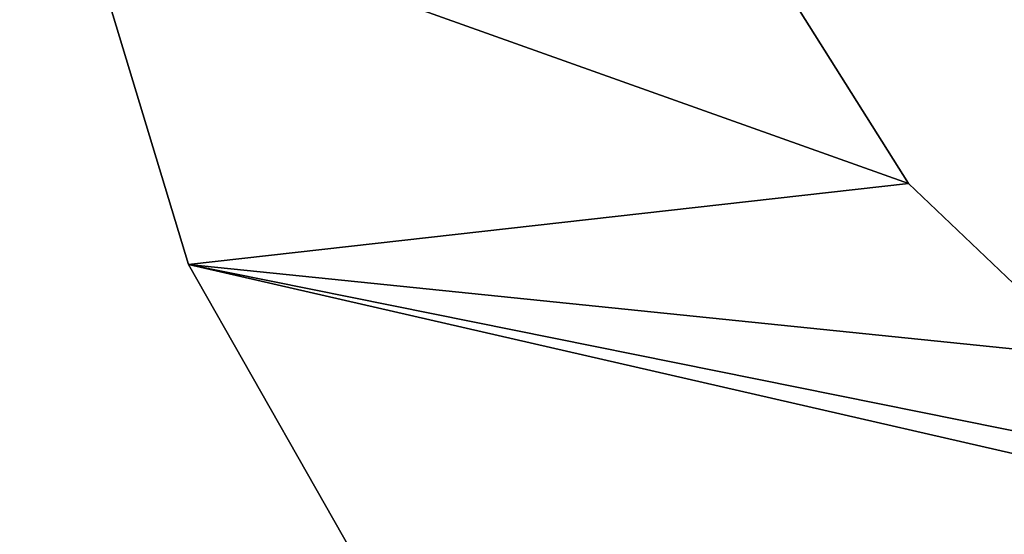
# Model space of a CAD drawing. Extents: x -5 to 2276, y 0 to 2500.
# Tile 118 of 256: x 839.37 to 846.72, y 506.42 to 510.26. Entities that reach past the tile are written whole.
import ezdxf

# ---------------------------------------------------------------- set-up
doc = ezdxf.new("R2010")
doc.units = 0
doc.header["$LTSCALE"] = 25.4
doc.layers.get('0').update_dxf_attribs({"linetype": 'CONTINUOUS'})
for name, color, linetype in [('IFCBUILDING', 32, 'CONTINUOUS'), ('IFCBUILDINGSTOREY', 34, 'CONTINUOUS'), ('IFCSITE', 32, 'CONTINUOUS'), ('IFCSLAB', 22, 'CONTINUOUS'), ('IFCWALL', 190, 'CONTINUOUS')]:
    doc.layers.add(name, color=color, linetype=linetype)

# ---------------------------------------------------------------- blocks, each defined once
blk = doc.blocks.new('GRUPUJ_1')
at = {"layer": 'IFCWALL'}
mesh = blk.add_polyface(dxfattribs=at)
corners = [(0, 0, 2300), (25, 25, 2300), (0, 2276.05, 2300), (175, 0, 2300), (25, 2251.05, 2300), (175, 25, 2300), (2500, 2151.05, 2300), (2475, 2251.05, 2300), (2475, 2151.05, 2300), (2500, 2276.05, 2300), (1245.07, 2251.05, 2300)]
mesh.append_faces([[corners[k] for k in face] for face in [(1, 3, 5), (6, 7, 8)]], dxfattribs={"vtx0": -1})
mesh.append_faces([[corners[k] for k in face] for face in [(0, 1, 2), (9, 7, 6)]], dxfattribs={"vtx0": -1, "vtx1": -1})
mesh.append_faces([[corners[k] for k in face] for face in [(1, 0, 3), (2, 1, 4), (4, 9, 2), (9, 4, 10), (9, 10, 7)]], dxfattribs={"vtx0": -1, "vtx2": -1})
mesh = blk.add_polyface(dxfattribs=at)
corners = [(2500, 0, 800), (175, 25, 800), (175, 0, 800), (2475, 25, 800), (2475, 2151.05, 800), (2500, 2151.05, 800)]
mesh.append_faces([[corners[k] for k in face] for face in [(0, 1, 2), (4, 0, 5)]], dxfattribs={"vtx0": -1})
mesh.append_faces([[corners[k] for k in face] for face in [(1, 0, 3), (3, 0, 4)]], dxfattribs={"vtx0": -1, "vtx1": -1})
blk = doc.blocks.new('GRUPUJ_7')
at = {"layer": 'IFCWALL'}
mesh = blk.add_polyface(dxfattribs=at)
corners = [(0, 0, 1500), (125, 100, 1500), (125, 2151.05, 1500), (150, 0, 1500), (150, 100, 1500), (2450, 2126.05, 1500), (2375, 2151.05, 1500), (2375, 2126.05, 1500), (0, 2226.05, 1500), (1220.07, 2226.05, 1500), (1220.07, 2151.05, 1500), (2450, 2226.05, 1500)]
mesh.append_faces([[corners[k] for k in face] for face in [(1, 3, 4), (5, 6, 7)]], dxfattribs={"vtx0": -1})
mesh.append_faces([[corners[k] for k in face] for face in [(8, 2, 9), (9, 6, 11), (11, 6, 5)]], dxfattribs={"vtx0": -1, "vtx1": -1})
mesh.append_faces([[corners[k] for k in face] for face in [(0, 1, 2), (1, 0, 3), (2, 8, 0), (9, 2, 10), (9, 10, 6)]], dxfattribs={"vtx0": -1, "vtx2": -1})
mesh = blk.add_polyface(dxfattribs=at)
corners = [(2450, 0), (150, 100), (150, 0), (2375, 100), (2375, 2126.05), (2450, 2126.05)]
mesh.append_faces([[corners[k] for k in face] for face in [(0, 1, 2), (4, 0, 5)]], dxfattribs={"vtx0": -1})
mesh.append_faces([[corners[k] for k in face] for face in [(1, 0, 3), (3, 0, 4)]], dxfattribs={"vtx0": -1, "vtx1": -1})
blk = doc.blocks.new('GRUPUJ_9')
at = {"layer": 'IFCWALL'}
mesh = blk.add_polyface(dxfattribs=at)
corners = [(0, 2051.05, 1500), (25, 2026.05, 1500), (1095.07, 2051.05, 1500), (0, 0, 1500), (25, 0, 1500), (2250, 2026.05, 1500), (2250, 2051.05, 1500)]
mesh.append_faces([[corners[k] for k in face] for face in [(1, 3, 4), (2, 5, 6)]], dxfattribs={"vtx0": -1})
mesh.append_faces([[corners[k] for k in face] for face in [(0, 1, 2)]], dxfattribs={"vtx0": -1, "vtx1": -1})
mesh.append_faces([[corners[k] for k in face] for face in [(1, 0, 3), (2, 1, 5)]], dxfattribs={"vtx0": -1, "vtx2": -1})
mesh = blk.add_polyface(dxfattribs=at)
corners = [(2250, 0), (25, 25), (25, 0), (2225, 25), (2225, 2026.05), (2250, 2026.05)]
mesh.append_faces([[corners[k] for k in face] for face in [(0, 1, 2), (4, 0, 5)]], dxfattribs={"vtx0": -1})
mesh.append_faces([[corners[k] for k in face] for face in [(1, 0, 3), (3, 0, 4)]], dxfattribs={"vtx0": -1, "vtx1": -1})
blk = doc.blocks.new('_CIANY')
at = {"layer": 'IFCWALL'}
for name, p in [('GRUPUJ_1', (0, 0)), ('GRUPUJ_7', (25, 25, 800)), ('GRUPUJ_9', (150, 125, 800))]:
    blk.add_blockref(name, p, dxfattribs=at)
mesh = blk.add_polyface(dxfattribs=at)
corners = [(0, 2276.05), (175, 2151.05), (175, 891.05), (1245.07, 2276.05), (175, 1251.05), (875, 2151.05), (1245.07, 2151.05), (1295.07, 2276.05), (1295.07, 2151.05), (2195.07, 2276.05), (1575, 2151.05), (2195.07, 2151.05), (2245.07, 2276.05), (2245.07, 2151.05), (2500, 2276.05), (2375, 2151.05), (2375, 651.05), (2375, 150), (0, 0), (175, 150), (2500, 0)]
mesh.append_faces([[corners[k] for k in face] for face in [(2, 1, 4)]], dxfattribs={"vtx0": -1})
mesh.append_faces([[corners[k] for k in face] for face in [(1, 3, 5), (5, 3, 6), (6, 7, 8), (8, 9, 10), (10, 9, 11), (11, 12, 13), (13, 14, 15), (15, 14, 16), (16, 14, 17), (18, 19, 20), (19, 0, 2), (20, 17, 14)]], dxfattribs={"vtx0": -1, "vtx1": -1})
mesh.append_faces([[corners[k] for k in face] for face in [(0, 1, 2)]], dxfattribs={"vtx0": -1, "vtx1": -1, "vtx2": -1})
mesh.append_faces([[corners[k] for k in face] for face in [(1, 0, 3), (6, 3, 7), (8, 7, 9), (11, 9, 12), (13, 12, 14), (19, 18, 0), (20, 19, 17)]], dxfattribs={"vtx0": -1, "vtx2": -1})
blk = doc.blocks.new('POD_OGA')
at = {"layer": 'IFCSLAB'}
mesh = blk.add_polyface(dxfattribs=at)
corners = [(1400, 2001.05), (1120.07, 1996.05), (1120.07, 2001.05), (0, 2001.05), (1400, 1101.05), (0, 1101.05), (1070.07, 1996.05), (1070.07, 2001.05)]
mesh.append_faces([[corners[k] for k in face] for face in [(0, 1, 2), (3, 4, 5), (6, 3, 7)]], dxfattribs={"vtx0": -1})
mesh.append_faces([[corners[k] for k in face] for face in [(4, 1, 0)]], dxfattribs={"vtx0": -1, "vtx1": -1})
mesh.append_faces([[corners[k] for k in face] for face in [(4, 3, 6)]], dxfattribs={"vtx0": -1, "vtx1": -1, "vtx2": -1})
mesh.append_faces([[corners[k] for k in face] for face in [(4, 6, 1)]], dxfattribs={"vtx0": -1, "vtx2": -1})
blk = doc.blocks.new('700-_MINIMALNA_D')
for p, q in [((505.226, 433.884), (505.226, 433.884, 2)), ((505.226, 433.884), (505.226, 433.884, 2)), ((507.251, 415.928), (507.251, 415.928, 2)), ((507.251, 415.928), (507.251, 415.928, 2))]:
    blk.add_line(p, q)
for points in [[(479.412, 404.136, 0), (483.637, 414.062, 0), (489.553, 422.452, 0), (496.852, 429.12, 0), (505.226, 433.884, 0), (514.676, 436.742, 0), (525.201, 437.694, 0), (535.76, 436.745, 0), (545.213, 433.896, 0), (553.56, 429.148, 0), (560.8, 422.501, 0), (566.651, 414.127, 0), (570.831, 404.197, 0)], [(479.412, 404.136, 2), (483.637, 414.062, 2), (489.553, 422.452, 2), (496.852, 429.12, 2), (505.226, 433.884, 2), (514.676, 436.742, 2), (525.201, 437.694, 2), (535.76, 436.745, 2), (545.213, 433.896, 2), (553.56, 429.148, 2), (560.8, 422.501, 2), (566.651, 414.127, 2), (570.831, 404.197, 2)], [(479.412, 404.136, 0), (483.637, 414.062, 0), (489.553, 422.452, 0), (496.852, 429.12, 0), (505.226, 433.884, 0), (514.676, 436.742, 0), (525.201, 437.694, 0), (535.76, 436.745, 0), (545.213, 433.896, 0), (553.56, 429.148, 0), (560.8, 422.501, 0), (566.651, 414.127, 0), (570.831, 404.197, 0)], [(479.412, 404.136, 2), (483.637, 414.062, 2), (489.553, 422.452, 2), (496.852, 429.12, 2), (505.226, 433.884, 2), (514.676, 436.742, 2), (525.201, 437.694, 2), (535.76, 436.745, 2), (545.213, 433.896, 2), (553.56, 429.148, 2), (560.8, 422.501, 2), (566.651, 414.127, 2), (570.831, 404.197, 2)], [(479.412, 404.136, 0), (483.637, 414.062, 0), (489.553, 422.452, 0), (496.852, 429.12, 0), (505.226, 433.884, 0), (514.676, 436.742, 0), (525.201, 437.694, 0), (535.76, 436.745, 0), (545.213, 433.896, 0), (553.56, 429.148, 0), (560.8, 422.501, 0), (566.651, 414.127, 0), (570.831, 404.197, 0)], [(479.412, 404.136, 2), (483.637, 414.062, 2), (489.553, 422.452, 2), (496.852, 429.12, 2), (505.226, 433.884, 2), (514.676, 436.742, 2), (525.201, 437.694, 2), (535.76, 436.745, 2), (545.213, 433.896, 2), (553.56, 429.148, 2), (560.8, 422.501, 2), (566.651, 414.127, 2), (570.831, 404.197, 2)], [(479.412, 404.136, 0), (483.637, 414.062, 0), (489.553, 422.452, 0), (496.852, 429.12, 0), (505.226, 433.884, 0), (514.676, 436.742, 0), (525.201, 437.694, 0), (535.76, 436.745, 0), (545.213, 433.896, 0), (553.56, 429.148, 0), (560.8, 422.501, 0), (566.651, 414.127, 0), (570.831, 404.197, 0)], [(479.412, 404.136, 2), (483.637, 414.062, 2), (489.553, 422.452, 2), (496.852, 429.12, 2), (505.226, 433.884, 2), (514.676, 436.742, 2), (525.201, 437.694, 2), (535.76, 436.745, 2), (545.213, 433.896, 2), (553.56, 429.148, 2), (560.8, 422.501, 2), (566.651, 414.127, 2), (570.831, 404.197, 2)], [(479.412, 404.136, 0), (483.637, 414.062, 0), (489.553, 422.452, 0), (496.852, 429.12, 0), (505.226, 433.884, 0), (514.676, 436.742, 0), (525.201, 437.694, 0), (535.76, 436.745, 0), (545.213, 433.896, 0), (553.56, 429.148, 0), (560.8, 422.501, 0), (566.651, 414.127, 0), (570.831, 404.197, 0)], [(479.412, 404.136, 2), (483.637, 414.062, 2), (489.553, 422.452, 2), (496.852, 429.12, 2), (505.226, 433.884, 2), (514.676, 436.742, 2), (525.201, 437.694, 2), (535.76, 436.745, 2), (545.213, 433.896, 2), (553.56, 429.148, 2), (560.8, 422.501, 2), (566.651, 414.127, 2), (570.831, 404.197, 2)], [(479.412, 404.136, 0), (483.637, 414.062, 0), (489.553, 422.452, 0), (496.852, 429.12, 0), (505.226, 433.884, 0), (514.676, 436.742, 0), (525.201, 437.694, 0), (535.76, 436.745, 0), (545.213, 433.896, 0), (553.56, 429.148, 0), (560.8, 422.501, 0), (566.651, 414.127, 0), (570.831, 404.197, 0)], [(479.412, 404.136, 2), (483.637, 414.062, 2), (489.553, 422.452, 2), (496.852, 429.12, 2), (505.226, 433.884, 2), (514.676, 436.742, 2), (525.201, 437.694, 2), (535.76, 436.745, 2), (545.213, 433.896, 2), (553.56, 429.148, 2), (560.8, 422.501, 2), (566.651, 414.127, 2), (570.831, 404.197, 2)], [(479.412, 404.136, 0), (483.637, 414.062, 0), (489.553, 422.452, 0), (496.852, 429.12, 0), (505.226, 433.884, 0), (514.676, 436.742, 0), (525.201, 437.694, 0), (535.76, 436.745, 0), (545.213, 433.896, 0), (553.56, 429.148, 0), (560.8, 422.501, 0), (566.651, 414.127, 0), (570.831, 404.197, 0)], [(479.412, 404.136, 2), (483.637, 414.062, 2), (489.553, 422.452, 2), (496.852, 429.12, 2), (505.226, 433.884, 2), (514.676, 436.742, 2), (525.201, 437.694, 2), (535.76, 436.745, 2), (545.213, 433.896, 2), (553.56, 429.148, 2), (560.8, 422.501, 2), (566.651, 414.127, 2), (570.831, 404.197, 2)], [(479.412, 404.136, 0), (483.637, 414.062, 0), (489.553, 422.452, 0), (496.852, 429.12, 0), (505.226, 433.884, 0), (514.676, 436.742, 0), (525.201, 437.694, 0), (535.76, 436.745, 0), (545.213, 433.896, 0), (553.56, 429.148, 0), (560.8, 422.501, 0), (566.651, 414.127, 0), (570.831, 404.197, 0)], [(479.412, 404.136, 2), (483.637, 414.062, 2), (489.553, 422.452, 2), (496.852, 429.12, 2), (505.226, 433.884, 2), (514.676, 436.742, 2), (525.201, 437.694, 2), (535.76, 436.745, 2), (545.213, 433.896, 2), (553.56, 429.148, 2), (560.8, 422.501, 2), (566.651, 414.127, 2), (570.831, 404.197, 2)], [(479.412, 404.136, 0), (483.637, 414.062, 0), (489.553, 422.452, 0), (496.852, 429.12, 0), (505.226, 433.884, 0), (514.676, 436.742, 0), (525.201, 437.694, 0), (535.76, 436.745, 0), (545.213, 433.896, 0), (553.56, 429.148, 0), (560.8, 422.501, 0), (566.651, 414.127, 0), (570.831, 404.197, 0)], [(479.412, 404.136, 2), (483.637, 414.062, 2), (489.553, 422.452, 2), (496.852, 429.12, 2), (505.226, 433.884, 2), (514.676, 436.742, 2), (525.201, 437.694, 2), (535.76, 436.745, 2), (545.213, 433.896, 2), (553.56, 429.148, 2), (560.8, 422.501, 2), (566.651, 414.127, 2), (570.831, 404.197, 2)], [(479.412, 404.136, 0), (483.637, 414.062, 0), (489.553, 422.452, 0), (496.852, 429.12, 0), (505.226, 433.884, 0), (514.676, 436.742, 0), (525.201, 437.694, 0), (535.76, 436.745, 0), (545.213, 433.896, 0), (553.56, 429.148, 0), (560.8, 422.501, 0), (566.651, 414.127, 0), (570.831, 404.197, 0)], [(479.412, 404.136, 2), (483.637, 414.062, 2), (489.553, 422.452, 2), (496.852, 429.12, 2), (505.226, 433.884, 2), (514.676, 436.742, 2), (525.201, 437.694, 2), (535.76, 436.745, 2), (545.213, 433.896, 2), (553.56, 429.148, 2), (560.8, 422.501, 2), (566.651, 414.127, 2), (570.831, 404.197, 2)], [(479.412, 404.136, 0), (483.637, 414.062, 0), (489.553, 422.452, 0), (496.852, 429.12, 0), (505.226, 433.884, 0), (514.676, 436.742, 0), (525.201, 437.694, 0), (535.76, 436.745, 0), (545.213, 433.896, 0), (553.56, 429.148, 0), (560.8, 422.501, 0), (566.651, 414.127, 0), (570.831, 404.197, 0)], [(479.412, 404.136, 2), (483.637, 414.062, 2), (489.553, 422.452, 2), (496.852, 429.12, 2), (505.226, 433.884, 2), (514.676, 436.742, 2), (525.201, 437.694, 2), (535.76, 436.745, 2), (545.213, 433.896, 2), (553.56, 429.148, 2), (560.8, 422.501, 2), (566.651, 414.127, 2), (570.831, 404.197, 2)], [(479.412, 404.136, 0), (483.637, 414.062, 0), (489.553, 422.452, 0), (496.852, 429.12, 0), (505.226, 433.884, 0), (514.676, 436.742, 0), (525.201, 437.694, 0), (535.76, 436.745, 0), (545.213, 433.896, 0), (553.56, 429.148, 0), (560.8, 422.501, 0), (566.651, 414.127, 0), (570.831, 404.197, 0)], [(479.412, 404.136, 2), (483.637, 414.062, 2), (489.553, 422.452, 2), (496.852, 429.12, 2), (505.226, 433.884, 2), (514.676, 436.742, 2), (525.201, 437.694, 2), (535.76, 436.745, 2), (545.213, 433.896, 2), (553.56, 429.148, 2), (560.8, 422.501, 2), (566.651, 414.127, 2), (570.831, 404.197, 2)], [(479.412, 404.136, 0), (483.637, 414.062, 0), (489.553, 422.452, 0), (496.852, 429.12, 0), (505.226, 433.884, 0), (514.676, 436.742, 0), (525.201, 437.694, 0), (535.76, 436.745, 0), (545.213, 433.896, 0), (553.56, 429.148, 0), (560.8, 422.501, 0), (566.651, 414.127, 0), (570.831, 404.197, 0)], [(479.412, 404.136, 2), (483.637, 414.062, 2), (489.553, 422.452, 2), (496.852, 429.12, 2), (505.226, 433.884, 2), (514.676, 436.742, 2), (525.201, 437.694, 2), (535.76, 436.745, 2), (545.213, 433.896, 2), (553.56, 429.148, 2), (560.8, 422.501, 2), (566.651, 414.127, 2), (570.831, 404.197, 2)], [(479.412, 404.136, 0), (483.637, 414.062, 0), (489.553, 422.452, 0), (496.852, 429.12, 0), (505.226, 433.884, 0), (514.676, 436.742, 0), (525.201, 437.694, 0), (535.76, 436.745, 0), (545.213, 433.896, 0), (553.56, 429.148, 0), (560.8, 422.501, 0), (566.651, 414.127, 0), (570.831, 404.197, 0)], [(479.412, 404.136, 2), (483.637, 414.062, 2), (489.553, 422.452, 2), (496.852, 429.12, 2), (505.226, 433.884, 2), (514.676, 436.742, 2), (525.201, 437.694, 2), (535.76, 436.745, 2), (545.213, 433.896, 2), (553.56, 429.148, 2), (560.8, 422.501, 2), (566.651, 414.127, 2), (570.831, 404.197, 2)], [(479.412, 404.136, 0), (483.637, 414.062, 0), (489.553, 422.452, 0), (496.852, 429.12, 0), (505.226, 433.884, 0), (514.676, 436.742, 0), (525.201, 437.694, 0), (535.76, 436.745, 0), (545.213, 433.896, 0), (553.56, 429.148, 0), (560.8, 422.501, 0), (566.651, 414.127, 0), (570.831, 404.197, 0)], [(479.412, 404.136, 2), (483.637, 414.062, 2), (489.553, 422.452, 2), (496.852, 429.12, 2), (505.226, 433.884, 2), (514.676, 436.742, 2), (525.201, 437.694, 2), (535.76, 436.745, 2), (545.213, 433.896, 2), (553.56, 429.148, 2), (560.8, 422.501, 2), (566.651, 414.127, 2), (570.831, 404.197, 2)], [(479.412, 404.136, 0), (483.637, 414.062, 0), (489.553, 422.452, 0), (496.852, 429.12, 0), (505.226, 433.884, 0), (514.676, 436.742, 0), (525.201, 437.694, 0), (535.76, 436.745, 0), (545.213, 433.896, 0), (553.56, 429.148, 0), (560.8, 422.501, 0), (566.651, 414.127, 0), (570.831, 404.197, 0)], [(479.412, 404.136, 2), (483.637, 414.062, 2), (489.553, 422.452, 2), (496.852, 429.12, 2), (505.226, 433.884, 2), (514.676, 436.742, 2), (525.201, 437.694, 2), (535.76, 436.745, 2), (545.213, 433.896, 2), (553.56, 429.148, 2), (560.8, 422.501, 2), (566.651, 414.127, 2), (570.831, 404.197, 2)], [(479.412, 404.136, 0), (483.637, 414.062, 0), (489.553, 422.452, 0), (496.852, 429.12, 0), (505.226, 433.884, 0), (514.676, 436.742, 0), (525.201, 437.694, 0), (535.76, 436.745, 0), (545.213, 433.896, 0), (553.56, 429.148, 0), (560.8, 422.501, 0), (566.651, 414.127, 0), (570.831, 404.197, 0)], [(479.412, 404.136, 2), (483.637, 414.062, 2), (489.553, 422.452, 2), (496.852, 429.12, 2), (505.226, 433.884, 2), (514.676, 436.742, 2), (525.201, 437.694, 2), (535.76, 436.745, 2), (545.213, 433.896, 2), (553.56, 429.148, 2), (560.8, 422.501, 2), (566.651, 414.127, 2), (570.831, 404.197, 2)], [(479.412, 404.136, 0), (483.637, 414.062, 0), (489.553, 422.452, 0), (496.852, 429.12, 0), (505.226, 433.884, 0), (514.676, 436.742, 0), (525.201, 437.694, 0), (535.76, 436.745, 0), (545.213, 433.896, 0), (553.56, 429.148, 0), (560.8, 422.501, 0), (566.651, 414.127, 0), (570.831, 404.197, 0)], [(479.412, 404.136, 2), (483.637, 414.062, 2), (489.553, 422.452, 2), (496.852, 429.12, 2), (505.226, 433.884, 2), (514.676, 436.742, 2), (525.201, 437.694, 2), (535.76, 436.745, 2), (545.213, 433.896, 2), (553.56, 429.148, 2), (560.8, 422.501, 2), (566.651, 414.127, 2), (570.831, 404.197, 2)], [(479.412, 404.136, 0), (483.637, 414.062, 0), (489.553, 422.452, 0), (496.852, 429.12, 0), (505.226, 433.884, 0), (514.676, 436.742, 0), (525.201, 437.694, 0), (535.76, 436.745, 0), (545.213, 433.896, 0), (553.56, 429.148, 0), (560.8, 422.501, 0), (566.651, 414.127, 0), (570.831, 404.197, 0)], [(479.412, 404.136, 2), (483.637, 414.062, 2), (489.553, 422.452, 2), (496.852, 429.12, 2), (505.226, 433.884, 2), (514.676, 436.742, 2), (525.201, 437.694, 2), (535.76, 436.745, 2), (545.213, 433.896, 2), (553.56, 429.148, 2), (560.8, 422.501, 2), (566.651, 414.127, 2), (570.831, 404.197, 2)], [(479.412, 404.136, 0), (483.637, 414.062, 0), (489.553, 422.452, 0), (496.852, 429.12, 0), (505.226, 433.884, 0), (514.676, 436.742, 0), (525.201, 437.694, 0), (535.76, 436.745, 0), (545.213, 433.896, 0), (553.56, 429.148, 0), (560.8, 422.501, 0), (566.651, 414.127, 0), (570.831, 404.197, 0)], [(479.412, 404.136, 2), (483.637, 414.062, 2), (489.553, 422.452, 2), (496.852, 429.12, 2), (505.226, 433.884, 2), (514.676, 436.742, 2), (525.201, 437.694, 2), (535.76, 436.745, 2), (545.213, 433.896, 2), (553.56, 429.148, 2), (560.8, 422.501, 2), (566.651, 414.127, 2), (570.831, 404.197, 2)], [(479.412, 404.136, 0), (483.637, 414.062, 0), (489.553, 422.452, 0), (496.852, 429.12, 0), (505.226, 433.884, 0), (514.676, 436.742, 0), (525.201, 437.694, 0), (535.76, 436.745, 0), (545.213, 433.896, 0), (553.56, 429.148, 0), (560.8, 422.501, 0), (566.651, 414.127, 0), (570.831, 404.197, 0)], [(479.412, 404.136, 2), (483.637, 414.062, 2), (489.553, 422.452, 2), (496.852, 429.12, 2), (505.226, 433.884, 2), (514.676, 436.742, 2), (525.201, 437.694, 2), (535.76, 436.745, 2), (545.213, 433.896, 2), (553.56, 429.148, 2), (560.8, 422.501, 2), (566.651, 414.127, 2), (570.831, 404.197, 2)], [(479.412, 404.136, 0), (483.637, 414.062, 0), (489.553, 422.452, 0), (496.852, 429.12, 0), (505.226, 433.884, 0), (514.676, 436.742, 0), (525.201, 437.694, 0), (535.76, 436.745, 0), (545.213, 433.896, 0), (553.56, 429.148, 0), (560.8, 422.501, 0), (566.651, 414.127, 0), (570.831, 404.197, 0)], [(479.412, 404.136, 2), (483.637, 414.062, 2), (489.553, 422.452, 2), (496.852, 429.12, 2), (505.226, 433.884, 2), (514.676, 436.742, 2), (525.201, 437.694, 2), (535.76, 436.745, 2), (545.213, 433.896, 2), (553.56, 429.148, 2), (560.8, 422.501, 2), (566.651, 414.127, 2), (570.831, 404.197, 2)], [(479.412, 404.136, 0), (483.637, 414.062, 0), (489.553, 422.452, 0), (496.852, 429.12, 0), (505.226, 433.884, 0), (514.676, 436.742, 0), (525.201, 437.694, 0), (535.76, 436.745, 0), (545.213, 433.896, 0), (553.56, 429.148, 0), (560.8, 422.501, 0), (566.651, 414.127, 0), (570.831, 404.197, 0)], [(479.412, 404.136, 2), (483.637, 414.062, 2), (489.553, 422.452, 2), (496.852, 429.12, 2), (505.226, 433.884, 2), (514.676, 436.742, 2), (525.201, 437.694, 2), (535.76, 436.745, 2), (545.213, 433.896, 2), (553.56, 429.148, 2), (560.8, 422.501, 2), (566.651, 414.127, 2), (570.831, 404.197, 2)], [(479.412, 404.136, 0), (483.637, 414.062, 0), (489.553, 422.452, 0), (496.852, 429.12, 0), (505.226, 433.884, 0), (514.676, 436.742, 0), (525.201, 437.694, 0), (535.76, 436.745, 0), (545.213, 433.896, 0), (553.56, 429.148, 0), (560.8, 422.501, 0), (566.651, 414.127, 0), (570.831, 404.197, 0)], [(479.412, 404.136, 2), (483.637, 414.062, 2), (489.553, 422.452, 2), (496.852, 429.12, 2), (505.226, 433.884, 2), (514.676, 436.742, 2), (525.201, 437.694, 2), (535.76, 436.745, 2), (545.213, 433.896, 2), (553.56, 429.148, 2), (560.8, 422.501, 2), (566.651, 414.127, 2), (570.831, 404.197, 2)], [(479.412, 404.136, 0), (483.637, 414.062, 0), (489.553, 422.452, 0), (496.852, 429.12, 0), (505.226, 433.884, 0), (514.676, 436.742, 0), (525.201, 437.694, 0), (535.76, 436.745, 0), (545.213, 433.896, 0), (553.56, 429.148, 0), (560.8, 422.501, 0), (566.651, 414.127, 0), (570.831, 404.197, 0)], [(479.412, 404.136, 2), (483.637, 414.062, 2), (489.553, 422.452, 2), (496.852, 429.12, 2), (505.226, 433.884, 2), (514.676, 436.742, 2), (525.201, 437.694, 2), (535.76, 436.745, 2), (545.213, 433.896, 2), (553.56, 429.148, 2), (560.8, 422.501, 2), (566.651, 414.127, 2), (570.831, 404.197, 2)], [(479.412, 404.136, 0), (483.637, 414.062, 0), (489.553, 422.452, 0), (496.852, 429.12, 0), (505.226, 433.884, 0), (514.676, 436.742, 0), (525.201, 437.694, 0), (535.76, 436.745, 0), (545.213, 433.896, 0), (553.56, 429.148, 0), (560.8, 422.501, 0), (566.651, 414.127, 0), (570.831, 404.197, 0)], [(479.412, 404.136, 2), (483.637, 414.062, 2), (489.553, 422.452, 2), (496.852, 429.12, 2), (505.226, 433.884, 2), (514.676, 436.742, 2), (525.201, 437.694, 2), (535.76, 436.745, 2), (545.213, 433.896, 2), (553.56, 429.148, 2), (560.8, 422.501, 2), (566.651, 414.127, 2), (570.831, 404.197, 2)], [(479.412, 404.136, 0), (483.637, 414.062, 0), (489.553, 422.452, 0), (496.852, 429.12, 0), (505.226, 433.884, 0), (514.676, 436.742, 0), (525.201, 437.694, 0), (535.76, 436.745, 0), (545.213, 433.896, 0), (553.56, 429.148, 0), (560.8, 422.501, 0), (566.651, 414.127, 0), (570.831, 404.197, 0)], [(479.412, 404.136, 2), (483.637, 414.062, 2), (489.553, 422.452, 2), (496.852, 429.12, 2), (505.226, 433.884, 2), (514.676, 436.742, 2), (525.201, 437.694, 2), (535.76, 436.745, 2), (545.213, 433.896, 2), (553.56, 429.148, 2), (560.8, 422.501, 2), (566.651, 414.127, 2), (570.831, 404.197, 2)], [(479.412, 404.136, 0), (483.637, 414.062, 0), (489.553, 422.452, 0), (496.852, 429.12, 0), (505.226, 433.884, 0), (514.676, 436.742, 0), (525.201, 437.694, 0), (535.76, 436.745, 0), (545.213, 433.896, 0), (553.56, 429.148, 0), (560.8, 422.501, 0), (566.651, 414.127, 0), (570.831, 404.197, 0)], [(479.412, 404.136, 2), (483.637, 414.062, 2), (489.553, 422.452, 2), (496.852, 429.12, 2), (505.226, 433.884, 2), (514.676, 436.742, 2), (525.201, 437.694, 2), (535.76, 436.745, 2), (545.213, 433.896, 2), (553.56, 429.148, 2), (560.8, 422.501, 2), (566.651, 414.127, 2), (570.831, 404.197, 2)], [(479.412, 404.136, 0), (483.637, 414.062, 0), (489.553, 422.452, 0), (496.852, 429.12, 0), (505.226, 433.884, 0), (514.676, 436.742, 0), (525.201, 437.694, 0), (535.76, 436.745, 0), (545.213, 433.896, 0), (553.56, 429.148, 0), (560.8, 422.501, 0), (566.651, 414.127, 0), (570.831, 404.197, 0)], [(479.412, 404.136, 2), (483.637, 414.062, 2), (489.553, 422.452, 2), (496.852, 429.12, 2), (505.226, 433.884, 2), (514.676, 436.742, 2), (525.201, 437.694, 2), (535.76, 436.745, 2), (545.213, 433.896, 2), (553.56, 429.148, 2), (560.8, 422.501, 2), (566.651, 414.127, 2), (570.831, 404.197, 2)], [(479.412, 404.136, 0), (483.637, 414.062, 0), (489.553, 422.452, 0), (496.852, 429.12, 0), (505.226, 433.884, 0), (514.676, 436.742, 0), (525.201, 437.694, 0), (535.76, 436.745, 0), (545.213, 433.896, 0), (553.56, 429.148, 0), (560.8, 422.501, 0), (566.651, 414.127, 0), (570.831, 404.197, 0)], [(479.412, 404.136, 2), (483.637, 414.062, 2), (489.553, 422.452, 2), (496.852, 429.12, 2), (505.226, 433.884, 2), (514.676, 436.742, 2), (525.201, 437.694, 2), (535.76, 436.745, 2), (545.213, 433.896, 2), (553.56, 429.148, 2), (560.8, 422.501, 2), (566.651, 414.127, 2), (570.831, 404.197, 2)], [(479.412, 404.136, 0), (483.637, 414.062, 0), (489.553, 422.452, 0), (496.852, 429.12, 0), (505.226, 433.884, 0), (514.676, 436.742, 0), (525.201, 437.694, 0), (535.76, 436.745, 0), (545.213, 433.896, 0), (553.56, 429.148, 0), (560.8, 422.501, 0), (566.651, 414.127, 0), (570.831, 404.197, 0)], [(479.412, 404.136, 2), (483.637, 414.062, 2), (489.553, 422.452, 2), (496.852, 429.12, 2), (505.226, 433.884, 2), (514.676, 436.742, 2), (525.201, 437.694, 2), (535.76, 436.745, 2), (545.213, 433.896, 2), (553.56, 429.148, 2), (560.8, 422.501, 2), (566.651, 414.127, 2), (570.831, 404.197, 2)], [(479.412, 404.136, 0), (483.637, 414.062, 0), (489.553, 422.452, 0), (496.852, 429.12, 0), (505.226, 433.884, 0), (514.676, 436.742, 0), (525.201, 437.694, 0), (535.76, 436.745, 0), (545.213, 433.896, 0), (553.56, 429.148, 0), (560.8, 422.501, 0), (566.651, 414.127, 0), (570.831, 404.197, 0)], [(479.412, 404.136, 2), (483.637, 414.062, 2), (489.553, 422.452, 2), (496.852, 429.12, 2), (505.226, 433.884, 2), (514.676, 436.742, 2), (525.201, 437.694, 2), (535.76, 436.745, 2), (545.213, 433.896, 2), (553.56, 429.148, 2), (560.8, 422.501, 2), (566.651, 414.127, 2), (570.831, 404.197, 2)], [(479.412, 404.136, 0), (483.637, 414.062, 0), (489.553, 422.452, 0), (496.852, 429.12, 0), (505.226, 433.884, 0), (514.676, 436.742, 0), (525.201, 437.694, 0), (535.76, 436.745, 0), (545.213, 433.896, 0), (553.56, 429.148, 0), (560.8, 422.501, 0), (566.651, 414.127, 0), (570.831, 404.197, 0)], [(479.412, 404.136, 2), (483.637, 414.062, 2), (489.553, 422.452, 2), (496.852, 429.12, 2), (505.226, 433.884, 2), (514.676, 436.742, 2), (525.201, 437.694, 2), (535.76, 436.745, 2), (545.213, 433.896, 2), (553.56, 429.148, 2), (560.8, 422.501, 2), (566.651, 414.127, 2), (570.831, 404.197, 2)], [(547.328, 411.389, 0), (543.031, 415.928, 0), (537.912, 419.17, 0), (531.968, 421.115, 0), (525.201, 421.763, 0), (518.388, 421.115, 0), (512.405, 419.17, 0), (507.251, 415.928, 0), (502.927, 411.389, 0)], [(547.328, 411.389, 2), (543.031, 415.928, 2), (537.912, 419.17, 2), (531.968, 421.115, 2), (525.201, 421.763, 2), (518.388, 421.115, 2), (512.405, 419.17, 2), (507.251, 415.928, 2), (502.927, 411.389, 2)], [(547.328, 411.389, 0), (543.031, 415.928, 0), (537.912, 419.17, 0), (531.968, 421.115, 0), (525.201, 421.763, 0), (518.388, 421.115, 0), (512.405, 419.17, 0), (507.251, 415.928, 0), (502.927, 411.389, 0)], [(547.328, 411.389, 2), (543.031, 415.928, 2), (537.912, 419.17, 2), (531.968, 421.115, 2), (525.201, 421.763, 2), (518.388, 421.115, 2), (512.405, 419.17, 2), (507.251, 415.928, 2), (502.927, 411.389, 2)], [(547.328, 411.389, 0), (543.031, 415.928, 0), (537.912, 419.17, 0), (531.968, 421.115, 0), (525.201, 421.763, 0), (518.388, 421.115, 0), (512.405, 419.17, 0), (507.251, 415.928, 0), (502.927, 411.389, 0)], [(547.328, 411.389, 2), (543.031, 415.928, 2), (537.912, 419.17, 2), (531.968, 421.115, 2), (525.201, 421.763, 2), (518.388, 421.115, 2), (512.405, 419.17, 2), (507.251, 415.928, 2), (502.927, 411.389, 2)], [(547.328, 411.389, 0), (543.031, 415.928, 0), (537.912, 419.17, 0), (531.968, 421.115, 0), (525.201, 421.763, 0), (518.388, 421.115, 0), (512.405, 419.17, 0), (507.251, 415.928, 0), (502.927, 411.389, 0)], [(547.328, 411.389, 2), (543.031, 415.928, 2), (537.912, 419.17, 2), (531.968, 421.115, 2), (525.201, 421.763, 2), (518.388, 421.115, 2), (512.405, 419.17, 2), (507.251, 415.928, 2), (502.927, 411.389, 2)], [(547.328, 411.389, 0), (543.031, 415.928, 0), (537.912, 419.17, 0), (531.968, 421.115, 0), (525.201, 421.763, 0), (518.388, 421.115, 0), (512.405, 419.17, 0), (507.251, 415.928, 0), (502.927, 411.389, 0)], [(547.328, 411.389, 2), (543.031, 415.928, 2), (537.912, 419.17, 2), (531.968, 421.115, 2), (525.201, 421.763, 2), (518.388, 421.115, 2), (512.405, 419.17, 2), (507.251, 415.928, 2), (502.927, 411.389, 2)], [(547.328, 411.389, 0), (543.031, 415.928, 0), (537.912, 419.17, 0), (531.968, 421.115, 0), (525.201, 421.763, 0), (518.388, 421.115, 0), (512.405, 419.17, 0), (507.251, 415.928, 0), (502.927, 411.389, 0)], [(547.328, 411.389, 2), (543.031, 415.928, 2), (537.912, 419.17, 2), (531.968, 421.115, 2), (525.201, 421.763, 2), (518.388, 421.115, 2), (512.405, 419.17, 2), (507.251, 415.928, 2), (502.927, 411.389, 2)], [(547.328, 411.389, 0), (543.031, 415.928, 0), (537.912, 419.17, 0), (531.968, 421.115, 0), (525.201, 421.763, 0), (518.388, 421.115, 0), (512.405, 419.17, 0), (507.251, 415.928, 0), (502.927, 411.389, 0)], [(547.328, 411.389, 2), (543.031, 415.928, 2), (537.912, 419.17, 2), (531.968, 421.115, 2), (525.201, 421.763, 2), (518.388, 421.115, 2), (512.405, 419.17, 2), (507.251, 415.928, 2), (502.927, 411.389, 2)], [(547.328, 411.389, 0), (543.031, 415.928, 0), (537.912, 419.17, 0), (531.968, 421.115, 0), (525.201, 421.763, 0), (518.388, 421.115, 0), (512.405, 419.17, 0), (507.251, 415.928, 0), (502.927, 411.389, 0)], [(547.328, 411.389, 2), (543.031, 415.928, 2), (537.912, 419.17, 2), (531.968, 421.115, 2), (525.201, 421.763, 2), (518.388, 421.115, 2), (512.405, 419.17, 2), (507.251, 415.928, 2), (502.927, 411.389, 2)], [(547.328, 411.389, 0), (543.031, 415.928, 0), (537.912, 419.17, 0), (531.968, 421.115, 0), (525.201, 421.763, 0), (518.388, 421.115, 0), (512.405, 419.17, 0), (507.251, 415.928, 0), (502.927, 411.389, 0)], [(547.328, 411.389, 2), (543.031, 415.928, 2), (537.912, 419.17, 2), (531.968, 421.115, 2), (525.201, 421.763, 2), (518.388, 421.115, 2), (512.405, 419.17, 2), (507.251, 415.928, 2), (502.927, 411.389, 2)], [(547.328, 411.389, 0), (543.031, 415.928, 0), (537.912, 419.17, 0), (531.968, 421.115, 0), (525.201, 421.763, 0), (518.388, 421.115, 0), (512.405, 419.17, 0), (507.251, 415.928, 0), (502.927, 411.389, 0)], [(547.328, 411.389, 2), (543.031, 415.928, 2), (537.912, 419.17, 2), (531.968, 421.115, 2), (525.201, 421.763, 2), (518.388, 421.115, 2), (512.405, 419.17, 2), (507.251, 415.928, 2), (502.927, 411.389, 2)], [(547.328, 411.389, 0), (543.031, 415.928, 0), (537.912, 419.17, 0), (531.968, 421.115, 0), (525.201, 421.763, 0), (518.388, 421.115, 0), (512.405, 419.17, 0), (507.251, 415.928, 0), (502.927, 411.389, 0)], [(547.328, 411.389, 2), (543.031, 415.928, 2), (537.912, 419.17, 2), (531.968, 421.115, 2), (525.201, 421.763, 2), (518.388, 421.115, 2), (512.405, 419.17, 2), (507.251, 415.928, 2), (502.927, 411.389, 2)], [(547.328, 411.389, 0), (543.031, 415.928, 0), (537.912, 419.17, 0), (531.968, 421.115, 0), (525.201, 421.763, 0), (518.388, 421.115, 0), (512.405, 419.17, 0), (507.251, 415.928, 0), (502.927, 411.389, 0)], [(547.328, 411.389, 2), (543.031, 415.928, 2), (537.912, 419.17, 2), (531.968, 421.115, 2), (525.201, 421.763, 2), (518.388, 421.115, 2), (512.405, 419.17, 2), (507.251, 415.928, 2), (502.927, 411.389, 2)], [(547.328, 411.389, 0), (543.031, 415.928, 0), (537.912, 419.17, 0), (531.968, 421.115, 0), (525.201, 421.763, 0), (518.388, 421.115, 0), (512.405, 419.17, 0), (507.251, 415.928, 0), (502.927, 411.389, 0)], [(547.328, 411.389, 2), (543.031, 415.928, 2), (537.912, 419.17, 2), (531.968, 421.115, 2), (525.201, 421.763, 2), (518.388, 421.115, 2), (512.405, 419.17, 2), (507.251, 415.928, 2), (502.927, 411.389, 2)], [(547.328, 411.389, 0), (543.031, 415.928, 0), (537.912, 419.17, 0), (531.968, 421.115, 0), (525.201, 421.763, 0), (518.388, 421.115, 0), (512.405, 419.17, 0), (507.251, 415.928, 0), (502.927, 411.389, 0)], [(547.328, 411.389, 2), (543.031, 415.928, 2), (537.912, 419.17, 2), (531.968, 421.115, 2), (525.201, 421.763, 2), (518.388, 421.115, 2), (512.405, 419.17, 2), (507.251, 415.928, 2), (502.927, 411.389, 2)], [(547.328, 411.389, 0), (543.031, 415.928, 0), (537.912, 419.17, 0), (531.968, 421.115, 0), (525.201, 421.763, 0), (518.388, 421.115, 0), (512.405, 419.17, 0), (507.251, 415.928, 0), (502.927, 411.389, 0)], [(547.328, 411.389, 2), (543.031, 415.928, 2), (537.912, 419.17, 2), (531.968, 421.115, 2), (525.201, 421.763, 2), (518.388, 421.115, 2), (512.405, 419.17, 2), (507.251, 415.928, 2), (502.927, 411.389, 2)], [(547.328, 411.389, 0), (543.031, 415.928, 0), (537.912, 419.17, 0), (531.968, 421.115, 0), (525.201, 421.763, 0), (518.388, 421.115, 0), (512.405, 419.17, 0), (507.251, 415.928, 0), (502.927, 411.389, 0)], [(547.328, 411.389, 2), (543.031, 415.928, 2), (537.912, 419.17, 2), (531.968, 421.115, 2), (525.201, 421.763, 2), (518.388, 421.115, 2), (512.405, 419.17, 2), (507.251, 415.928, 2), (502.927, 411.389, 2)], [(547.328, 411.389, 0), (543.031, 415.928, 0), (537.912, 419.17, 0), (531.968, 421.115, 0), (525.201, 421.763, 0), (518.388, 421.115, 0), (512.405, 419.17, 0), (507.251, 415.928, 0), (502.927, 411.389, 0)], [(547.328, 411.389, 2), (543.031, 415.928, 2), (537.912, 419.17, 2), (531.968, 421.115, 2), (525.201, 421.763, 2), (518.388, 421.115, 2), (512.405, 419.17, 2), (507.251, 415.928, 2), (502.927, 411.389, 2)], [(547.328, 411.389, 0), (543.031, 415.928, 0), (537.912, 419.17, 0), (531.968, 421.115, 0), (525.201, 421.763, 0), (518.388, 421.115, 0), (512.405, 419.17, 0), (507.251, 415.928, 0), (502.927, 411.389, 0)], [(547.328, 411.389, 2), (543.031, 415.928, 2), (537.912, 419.17, 2), (531.968, 421.115, 2), (525.201, 421.763, 2), (518.388, 421.115, 2), (512.405, 419.17, 2), (507.251, 415.928, 2), (502.927, 411.389, 2)], [(547.328, 411.389, 0), (543.031, 415.928, 0), (537.912, 419.17, 0), (531.968, 421.115, 0), (525.201, 421.763, 0), (518.388, 421.115, 0), (512.405, 419.17, 0), (507.251, 415.928, 0), (502.927, 411.389, 0)], [(547.328, 411.389, 2), (543.031, 415.928, 2), (537.912, 419.17, 2), (531.968, 421.115, 2), (525.201, 421.763, 2), (518.388, 421.115, 2), (512.405, 419.17, 2), (507.251, 415.928, 2), (502.927, 411.389, 2)], [(547.328, 411.389, 0), (543.031, 415.928, 0), (537.912, 419.17, 0), (531.968, 421.115, 0), (525.201, 421.763, 0), (518.388, 421.115, 0), (512.405, 419.17, 0), (507.251, 415.928, 0), (502.927, 411.389, 0)], [(547.328, 411.389, 2), (543.031, 415.928, 2), (537.912, 419.17, 2), (531.968, 421.115, 2), (525.201, 421.763, 2), (518.388, 421.115, 2), (512.405, 419.17, 2), (507.251, 415.928, 2), (502.927, 411.389, 2)], [(547.328, 411.389, 0), (543.031, 415.928, 0), (537.912, 419.17, 0), (531.968, 421.115, 0), (525.201, 421.763, 0), (518.388, 421.115, 0), (512.405, 419.17, 0), (507.251, 415.928, 0), (502.927, 411.389, 0)], [(547.328, 411.389, 2), (543.031, 415.928, 2), (537.912, 419.17, 2), (531.968, 421.115, 2), (525.201, 421.763, 2), (518.388, 421.115, 2), (512.405, 419.17, 2), (507.251, 415.928, 2), (502.927, 411.389, 2)], [(547.328, 411.389, 0), (543.031, 415.928, 0), (537.912, 419.17, 0), (531.968, 421.115, 0), (525.201, 421.763, 0), (518.388, 421.115, 0), (512.405, 419.17, 0), (507.251, 415.928, 0), (502.927, 411.389, 0)], [(547.328, 411.389, 2), (543.031, 415.928, 2), (537.912, 419.17, 2), (531.968, 421.115, 2), (525.201, 421.763, 2), (518.388, 421.115, 2), (512.405, 419.17, 2), (507.251, 415.928, 2), (502.927, 411.389, 2)], [(547.328, 411.389, 0), (543.031, 415.928, 0), (537.912, 419.17, 0), (531.968, 421.115, 0), (525.201, 421.763, 0), (518.388, 421.115, 0), (512.405, 419.17, 0), (507.251, 415.928, 0), (502.927, 411.389, 0)], [(547.328, 411.389, 2), (543.031, 415.928, 2), (537.912, 419.17, 2), (531.968, 421.115, 2), (525.201, 421.763, 2), (518.388, 421.115, 2), (512.405, 419.17, 2), (507.251, 415.928, 2), (502.927, 411.389, 2)], [(547.328, 411.389, 0), (543.031, 415.928, 0), (537.912, 419.17, 0), (531.968, 421.115, 0), (525.201, 421.763, 0), (518.388, 421.115, 0), (512.405, 419.17, 0), (507.251, 415.928, 0), (502.927, 411.389, 0)], [(547.328, 411.389, 2), (543.031, 415.928, 2), (537.912, 419.17, 2), (531.968, 421.115, 2), (525.201, 421.763, 2), (518.388, 421.115, 2), (512.405, 419.17, 2), (507.251, 415.928, 2), (502.927, 411.389, 2)], [(547.328, 411.389, 0), (543.031, 415.928, 0), (537.912, 419.17, 0), (531.968, 421.115, 0), (525.201, 421.763, 0), (518.388, 421.115, 0), (512.405, 419.17, 0), (507.251, 415.928, 0), (502.927, 411.389, 0)], [(547.328, 411.389, 2), (543.031, 415.928, 2), (537.912, 419.17, 2), (531.968, 421.115, 2), (525.201, 421.763, 2), (518.388, 421.115, 2), (512.405, 419.17, 2), (507.251, 415.928, 2), (502.927, 411.389, 2)], [(547.328, 411.389, 0), (543.031, 415.928, 0), (537.912, 419.17, 0), (531.968, 421.115, 0), (525.201, 421.763, 0), (518.388, 421.115, 0), (512.405, 419.17, 0), (507.251, 415.928, 0), (502.927, 411.389, 0)], [(547.328, 411.389, 2), (543.031, 415.928, 2), (537.912, 419.17, 2), (531.968, 421.115, 2), (525.201, 421.763, 2), (518.388, 421.115, 2), (512.405, 419.17, 2), (507.251, 415.928, 2), (502.927, 411.389, 2)], [(547.328, 411.389, 0), (543.031, 415.928, 0), (537.912, 419.17, 0), (531.968, 421.115, 0), (525.201, 421.763, 0), (518.388, 421.115, 0), (512.405, 419.17, 0), (507.251, 415.928, 0), (502.927, 411.389, 0)], [(547.328, 411.389, 2), (543.031, 415.928, 2), (537.912, 419.17, 2), (531.968, 421.115, 2), (525.201, 421.763, 2), (518.388, 421.115, 2), (512.405, 419.17, 2), (507.251, 415.928, 2), (502.927, 411.389, 2)], [(547.328, 411.389, 0), (543.031, 415.928, 0), (537.912, 419.17, 0), (531.968, 421.115, 0), (525.201, 421.763, 0), (518.388, 421.115, 0), (512.405, 419.17, 0), (507.251, 415.928, 0), (502.927, 411.389, 0)], [(547.328, 411.389, 2), (543.031, 415.928, 2), (537.912, 419.17, 2), (531.968, 421.115, 2), (525.201, 421.763, 2), (518.388, 421.115, 2), (512.405, 419.17, 2), (507.251, 415.928, 2), (502.927, 411.389, 2)], [(547.328, 411.389, 0), (543.031, 415.928, 0), (537.912, 419.17, 0), (531.968, 421.115, 0), (525.201, 421.763, 0), (518.388, 421.115, 0), (512.405, 419.17, 0), (507.251, 415.928, 0), (502.927, 411.389, 0)], [(547.328, 411.389, 2), (543.031, 415.928, 2), (537.912, 419.17, 2), (531.968, 421.115, 2), (525.201, 421.763, 2), (518.388, 421.115, 2), (512.405, 419.17, 2), (507.251, 415.928, 2), (502.927, 411.389, 2)]]:
    blk.add_polyline3d(points)
mesh = blk.add_polyface()
corners = [(496.852, 429.12), (495.109, 379.674), (489.553, 422.452), (497.064, 398.273), (505.226, 433.884), (499.507, 405.516), (502.927, 411.389), (507.251, 415.928), (514.676, 436.742), (512.405, 419.17), (518.388, 421.115), (525.201, 437.694), (525.201, 421.763), (535.76, 436.745), (531.968, 421.115), (537.912, 419.17), (545.213, 433.896), (543.031, 415.928), (547.328, 411.389), (553.56, 429.148), (550.726, 405.516), (553.154, 398.273), (555.096, 379.674), (560.8, 422.501), (476.876, 392.673), (476.852, 366.997), (476.031, 379.674), (479.313, 355.716), (479.412, 404.136), (483.416, 345.83), (483.637, 414.062), (489.16, 337.339), (496.335, 330.52), (497.064, 361.518), (504.734, 325.649), (499.507, 354.312), (502.927, 348.353), (507.251, 343.685), (514.356, 322.726), (512.405, 340.35), (518.388, 338.35), (525.201, 321.752), (525.201, 337.683), (531.928, 338.338), (535.76, 322.695), (537.85, 340.301), (545.213, 325.526), (542.967, 343.574), (547.278, 348.156), (553.56, 330.243), (550.699, 354.053), (553.142, 361.272), (560.8, 336.847), (566.651, 414.127), (566.651, 345.184), (570.831, 404.197), (570.831, 355.101), (573.338, 392.713), (573.338, 366.598), (574.174, 379.674)]
mesh.append_faces([[corners[k] for k in face] for face in [(24, 25, 26), (58, 57, 59)]], dxfattribs={"vtx0": -1})
mesh.append_faces([[corners[k] for k in face] for face in [(0, 1, 2), (1, 0, 3), (3, 4, 5), (5, 4, 6), (6, 4, 7), (7, 8, 9), (9, 8, 10), (10, 11, 12), (12, 13, 14), (14, 13, 15), (15, 16, 17), (17, 16, 18), (18, 19, 20), (20, 19, 21), (21, 19, 22), (25, 24, 27), (27, 28, 29), (29, 30, 31), (31, 2, 32), (32, 33, 34), (34, 37, 38), (38, 40, 41), (41, 43, 44), (44, 45, 46), (46, 48, 49), (49, 22, 52), (52, 53, 54), (54, 55, 56), (56, 57, 58)]], dxfattribs={"vtx0": -1, "vtx1": -1})
mesh.append_faces([[corners[k] for k in face] for face in [(32, 2, 1), (52, 22, 23)]], dxfattribs={"vtx0": -1, "vtx1": -1, "vtx2": -1})
mesh.append_faces([[corners[k] for k in face] for face in [(3, 0, 4), (7, 4, 8), (10, 8, 11), (12, 11, 13), (15, 13, 16), (18, 16, 19), (22, 19, 23), (27, 24, 28), (29, 28, 30), (31, 30, 2), (32, 1, 33), (34, 33, 35), (34, 35, 36), (34, 36, 37), (38, 37, 39), (38, 39, 40), (41, 40, 42), (41, 42, 43), (44, 43, 45), (46, 45, 47), (46, 47, 48), (49, 48, 50), (49, 50, 51), (49, 51, 22), (52, 23, 53), (54, 53, 55), (56, 55, 57)]], dxfattribs={"vtx0": -1, "vtx2": -1})
mesh = blk.add_polyface()
corners = [(476.852, 366.997, 2), (476.876, 392.673, 2), (476.031, 379.674, 2), (479.313, 355.716, 2), (479.412, 404.136, 2), (483.416, 345.83, 2), (483.637, 414.062, 2), (489.16, 337.339, 2), (489.553, 422.452, 2), (496.335, 330.52, 2), (495.109, 379.674, 2), (497.064, 361.518, 2), (504.734, 325.649, 2), (499.507, 354.312, 2), (502.927, 348.353, 2), (507.251, 343.685, 2), (514.356, 322.726, 2), (512.405, 340.35, 2), (518.388, 338.35, 2), (525.201, 321.752, 2), (525.201, 337.683, 2), (535.76, 322.695, 2), (531.928, 338.338, 2), (537.85, 340.301, 2), (545.213, 325.526, 2), (542.967, 343.574, 2), (547.278, 348.156, 2), (553.56, 330.243, 2), (550.699, 354.053, 2), (553.142, 361.272, 2), (555.096, 379.674, 2), (560.8, 336.847, 2), (496.852, 429.12, 2), (497.064, 398.273, 2), (505.226, 433.884, 2), (499.507, 405.516, 2), (502.927, 411.389, 2), (507.251, 415.928, 2), (514.676, 436.742, 2), (512.405, 419.17, 2), (518.388, 421.115, 2), (525.201, 437.694, 2), (525.201, 421.763, 2), (531.968, 421.115, 2), (535.76, 436.745, 2), (537.912, 419.17, 2), (545.213, 433.896, 2), (543.031, 415.928, 2), (547.328, 411.389, 2), (553.56, 429.148, 2), (550.726, 405.516, 2), (553.154, 398.273, 2), (560.8, 422.501, 2), (566.651, 345.184, 2), (566.651, 414.127, 2), (570.831, 355.101, 2), (570.831, 404.197, 2), (573.338, 366.598, 2), (573.338, 392.713, 2), (574.174, 379.674, 2)]
mesh.append_faces([[corners[k] for k in face] for face in [(0, 1, 2), (58, 57, 59)]], dxfattribs={"vtx0": -1})
mesh.append_faces([[corners[k] for k in face] for face in [(1, 3, 4), (4, 5, 6), (6, 7, 8), (10, 9, 11), (11, 12, 13), (13, 12, 14), (14, 12, 15), (15, 16, 17), (17, 16, 18), (18, 19, 20), (20, 21, 22), (22, 21, 23), (23, 24, 25), (25, 24, 26), (26, 27, 28), (28, 27, 29), (29, 27, 30), (32, 33, 34), (34, 37, 38), (38, 40, 41), (41, 43, 44), (44, 45, 46), (46, 48, 49), (49, 30, 52), (52, 53, 54), (54, 55, 56), (56, 57, 58)]], dxfattribs={"vtx0": -1, "vtx1": -1})
mesh.append_faces([[corners[k] for k in face] for face in [(8, 9, 10), (52, 30, 31)]], dxfattribs={"vtx0": -1, "vtx1": -1, "vtx2": -1})
mesh.append_faces([[corners[k] for k in face] for face in [(1, 0, 3), (4, 3, 5), (6, 5, 7), (8, 7, 9), (11, 9, 12), (15, 12, 16), (18, 16, 19), (20, 19, 21), (23, 21, 24), (26, 24, 27), (30, 27, 31), (10, 32, 8), (32, 10, 33), (34, 33, 35), (34, 35, 36), (34, 36, 37), (38, 37, 39), (38, 39, 40), (41, 40, 42), (41, 42, 43), (44, 43, 45), (46, 45, 47), (46, 47, 48), (49, 48, 50), (49, 50, 51), (49, 51, 30), (52, 31, 53), (54, 53, 55), (56, 55, 57)]], dxfattribs={"vtx0": -1, "vtx2": -1})
mesh = blk.add_polyface()
corners = [(505.226, 433.884, 2), (514.676, 436.742), (505.226, 433.884), (514.676, 436.742, 2)]
mesh.append_faces([[corners[k] for k in face] for face in [(0, 1, 2), (1, 0, 3)]], dxfattribs={"vtx0": -1})
mesh = blk.add_polyface()
corners = [(496.852, 429.12, 2), (505.226, 433.884), (496.852, 429.12), (505.226, 433.884, 2)]
mesh.append_faces([[corners[k] for k in face] for face in [(0, 1, 2), (1, 0, 3)]], dxfattribs={"vtx0": -1})
mesh = blk.add_polyface()
corners = [(512.405, 419.17, 2), (507.251, 415.928), (512.405, 419.17), (507.251, 415.928, 2)]
mesh.append_faces([[corners[k] for k in face] for face in [(0, 1, 2), (1, 0, 3)]], dxfattribs={"vtx0": -1})
mesh = blk.add_polyface()
corners = [(507.251, 415.928), (502.927, 411.389, 2), (502.927, 411.389), (507.251, 415.928, 2)]
mesh.append_faces([[corners[k] for k in face] for face in [(0, 1, 2), (1, 0, 3)]], dxfattribs={"vtx0": -1})
blk = doc.blocks.new('PRZESTRZE__MANEWROWA_LICZO')
at = {"xscale": 0.2991999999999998, "yscale": 0.2991999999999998, "zscale": 0.2991999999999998, "rotation": 360}
blk.add_blockref('700-_MINIMALNA_D', (182.2677, 54.5505, 1.7), dxfattribs=at)
at = {"layer": 'IFCSLAB'}
mesh = blk.add_polyface(dxfattribs=at)
corners = [(700, 450, 1.7), (0, 900, 1.7), (0, 0, 1.7)]
mesh.append_faces([[corners[k] for k in face] for face in [(0, 1, 2)]])
mesh = blk.add_polyface(dxfattribs=at)
corners = [(1400, 900), (1120.07, 895), (1120.07, 900), (0, 900), (1400, 0), (0, 0), (1070.07, 895), (1070.07, 900)]
mesh.append_faces([[corners[k] for k in face] for face in [(0, 1, 2), (3, 4, 5), (6, 3, 7)]], dxfattribs={"vtx0": -1})
mesh.append_faces([[corners[k] for k in face] for face in [(4, 1, 0)]], dxfattribs={"vtx0": -1, "vtx1": -1})
mesh.append_faces([[corners[k] for k in face] for face in [(4, 3, 6)]], dxfattribs={"vtx0": -1, "vtx1": -1, "vtx2": -1})
mesh.append_faces([[corners[k] for k in face] for face in [(4, 6, 1)]], dxfattribs={"vtx0": -1, "vtx2": -1})
mesh = blk.add_polyface(dxfattribs=at)
corners = [(700, 450, 1.2), (0, 0, 1), (700, 450, 1), (0, 0, 1.7), (700, 450, 1.7)]
mesh.append_faces([[corners[k] for k in face] for face in [(0, 1, 2), (3, 0, 4)]], dxfattribs={"vtx0": -1})
mesh.append_faces([[corners[k] for k in face] for face in [(1, 0, 3)]], dxfattribs={"vtx0": -1, "vtx1": -1})
mesh = blk.add_polyface(dxfattribs=at)
corners = [(700, 0, 1), (700, 150, 1), (0, 0, 1), (700, 450, 1)]
mesh.append_faces([[corners[k] for k in face] for face in [(0, 1, 2), (3, 2, 1)]], dxfattribs={"vtx1": -1})
blk = doc.blocks.new('DEFAULT_BUILDING_STOREY')
at = {"layer": 'IFCSLAB'}
for name, p in [('PRZESTRZE__MANEWROWA_LICZO', (175, 1251.05, 1.7)), ('POD_OGA', (175, 150))]:
    blk.add_blockref(name, p, dxfattribs=at)
at = {"layer": 'IFCWALL'}
blk.add_blockref('_CIANY', (0, 0), dxfattribs=at)
blk = doc.blocks.new('DEFAULT_BUILDING')
at = {"layer": 'IFCBUILDINGSTOREY'}
blk.add_blockref('DEFAULT_BUILDING_STOREY', (0, 0), dxfattribs=at)
blk = doc.blocks.new('DEFAULT_SITE')
at = {"layer": 'IFCBUILDING', "rotation": 89.99999999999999}
blk.add_blockref('DEFAULT_BUILDING', (2276.05, 0), dxfattribs=at)

msp = doc.modelspace()

# ---------------------------------------------------------------- block references
at = {"layer": 'IFCSITE'}
msp.add_blockref('DEFAULT_SITE', (0, 0), dxfattribs=at)

doc.saveas('drawing.dxf')
